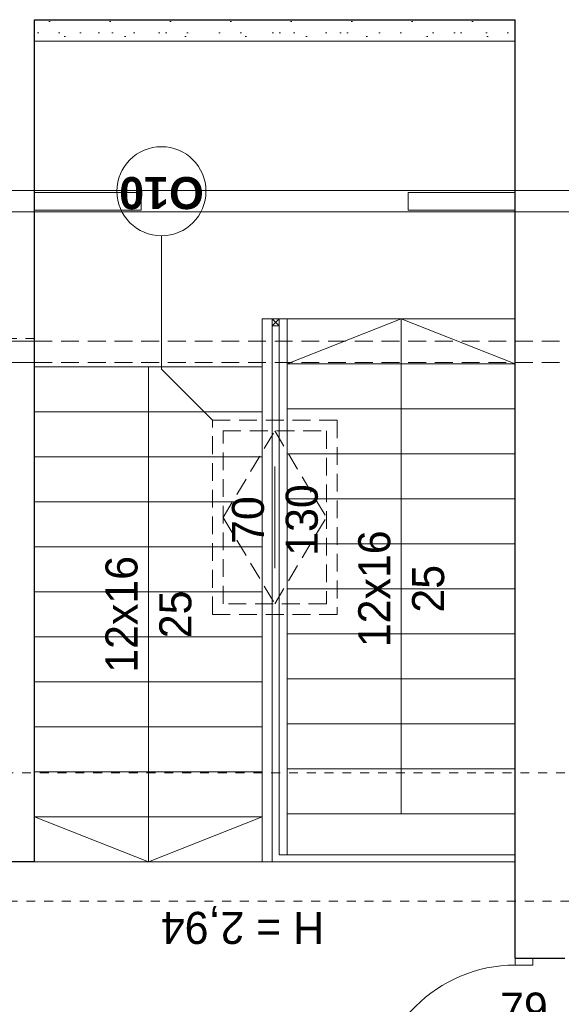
# Model space of a CAD drawing. Extents: x -251948 to -68259, y 37284 to 119967.
# Tile 34 of 41: x -96522 to -93479, y 55444 to 60974. Entities that reach past the tile are written whole.
import ezdxf

# ---------------------------------------------------------------- set-up
doc = ezdxf.new("R2010")
doc.units = 0
doc.header["$MEASUREMENT"] = 0
doc.linetypes.add('Hidden Line', pattern=[100, 50, -50])
doc.linetypes.add('Krawędzie ukryte', pattern=[150, 100, -50])
doc.layers.add('Arch ocieplenie', color=7, linetype='Continuous')
for name, color, linetype, lineweight in [('Arch ocieplenie_Nr_Pióra__21', 7, 'Continuous', 13), ('Arch opisy okien_Nr_Pióra__21', 7, 'Continuous', 13), ('INWENT BALUSTRADY_Nr_Pióra__21', 7, 'Continuous', 13), ('INWENT DACH_Nr_Pióra__21', 7, 'Continuous', 13), ('INWENT OPISY_Nr_Pióra__21', 7, 'Continuous', 13), ('INWENT. DRZWI_Nr_Pióra__21', 7, 'Continuous', 13), ('INWENT. OKNA_Nr_Pióra__21', 7, 'Continuous', 13), ('INWENT.ŚCIANY_Nr_Pióra__1', 7, 'Continuous', 25), ('Istniejące schody_Nr_Pióra__21', 7, 'Continuous', 13)]:
    doc.layers.add(name, color=color, linetype=linetype, lineweight=lineweight)
doc.layers.add('INWENT.ŚCIANY_Nr_Pióra__2', color=7, linetype='Continuous', lineweight=13, true_color=0x7f7f7f)
doc.layers.add('Inwentaryzacja Konst._Nr_Pióra__3', color=7, linetype='Continuous', lineweight=20, true_color=0xff6600)
doc.styles.add('GENERATED_STYLE_5', font='txt')
doc.styles.add('GENERATED_STYLE_6', font='arialbd.ttf')

# ---------------------------------------------------------------- blocks, each defined once
blk = doc.blocks.new('Ściana_187', base_point=(-96438.7, 60973.6))
at = {"layer": 'Arch ocieplenie_Nr_Pióra__21', "linetype": 'Continuous'}
h = blk.add_hatch(dxfattribs=at)
h.set_pattern_fill('STRUCTURAL_CONCRETE', color=256, style=0, pattern_type=2)
h.set_pattern_definition([(0, (0, 0), (0, 623.5383), [60, -300]), (0, (180, 311.8), (0, 623.5383), [60, -300]), (60, (0, 0), (-540, 311.769), [60, -300]), (60, (360, 0), (-540, 311.769), [60, -300]), (120, (60, 0), (540, 311.769), [60, -300]), (120, (420, 0), (540, 311.769), [60, -300]), (0, (0, 60), (0, 120), [0, -120, 0, -180]), (45, (60, 60), (-84.85282, 84.85282), [0, -90, 0, -150])])
h.paths.add_polyline_path([(-96438.7, 60853.6), (-93738.7, 60853.6), (-93738.7, 60973.6), (-96438.7, 60973.6)], flags=0)
for p, q in [((-93738.7, 60973.6), (-96438.7, 60973.6)), ((-96438.7, 60973.6), (-96438.7, 60853.6)), ((-93738.7, 60853.6), (-93738.7, 60973.6)), ((-96438.7, 60853.6), (-93738.7, 60853.6))]:
    blk.add_line(p, q, dxfattribs=at)

msp = doc.modelspace()

# ---------------------------------------------------------------- linework, layer by layer
at = {"layer": 'Arch opisy okien_Nr_Pióra__21', "linetype": 'Continuous'}
for p in [(-95725.42, 59760.21), (-95438.74, 58723.6)]:
    msp.add_line(p, (-95725.42, 59010.29), dxfattribs=at)
msp.add_circle((-95725.42, 60010.21), 250, dxfattribs=at)
at = {"layer": 'INWENT BALUSTRADY_Nr_Pióra__21', "linetype": 'Continuous'}
for p, q in [((-95063.74, 59293.6), (-95103.74, 59293.6)), ((-95103.74, 59293.6), (-95103.74, 59253.6)), ((-95103.74, 59253.6), (-95063.74, 59293.6)), ((-95103.74, 59293.6), (-95063.74, 59253.6)), ((-95063.74, 59253.6), (-95063.74, 59293.6)), ((-95103.74, 59253.6), (-95063.74, 59253.6)), ((-95103.74, 59253.6), (-95103.74, 56283.6)), ((-95063.74, 59253.6), (-95063.74, 56283.6)), ((-95103.74, 56283.6), (-95103.74, 56243.6)), ((-95103.74, 56243.6), (-93738.74, 56243.6)), ((-93738.74, 56283.6), (-95063.74, 56283.6))]:
    msp.add_line(p, q, dxfattribs=at)
at = {"layer": 'INWENT DACH_Nr_Pióra__21', "linetype": 'Hidden Line'}
for p, q in [((-93458.74, 56743.6), (-97183.74, 56743.6)), ((-123484.28, 56023.6), (-88108.74, 56023.6))]:
    msp.add_line(p, q, dxfattribs=at)
at = {"layer": 'INWENT OPISY_Nr_Pióra__21', "linetype": 'Continuous'}
msp.add_line((-95088.74, 57893.6), (-95088.74, 58463.6), dxfattribs=at)
at = {"layer": 'INWENT. DRZWI_Nr_Pióra__21', "linetype": 'Continuous'}
for p, q in [((-93738.74, 55663.6), (-93738.74, 55703.6)), ((-93638.74, 55663.6), (-93638.74, 55703.6)), ((-93638.74, 55663.6), (-93738.74, 55663.6))]:
    msp.add_line(p, q, dxfattribs=at)
msp.add_arc((-93738.74, 54873.6), 790, 90, 180, dxfattribs=at)
at = {"layer": 'INWENT. OKNA_Nr_Pióra__21', "linetype": 'Krawędzie ukryte'}
for p, q in [((-95438.74, 57633.6), (-95438.74, 58723.6)), ((-95438.74, 58723.6), (-94738.74, 58723.6)), ((-94738.74, 58723.6), (-94738.74, 57633.6)), ((-95378.74, 57693.6), (-95378.74, 58663.6)), ((-95378.74, 58663.6), (-94798.74, 58663.6)), ((-95378.74, 58178.6), (-95088.74, 58663.6)), ((-95088.74, 58663.6), (-94798.74, 58178.6)), ((-94798.74, 58663.6), (-94798.74, 57693.6)), ((-95378.74, 58178.6), (-95088.74, 57693.6)), ((-95088.74, 57693.6), (-94798.74, 58178.6)), ((-94798.74, 57693.6), (-95378.74, 57693.6)), ((-94738.74, 57633.6), (-95438.74, 57633.6))]:
    msp.add_line(p, q, dxfattribs=at)
at = {"layer": 'INWENT.ŚCIANY_Nr_Pióra__1', "linetype": 'Continuous'}
for p, q in [((-96438.74, 60973.6), (-93738.74, 60973.6)), ((-96438.74, 60403.6), (-96438.74, 60973.6)), ((-93738.74, 60403.6), (-93738.74, 60973.6)), ((-96438.74, 56243.6), (-96438.74, 60403.6)), ((-93738.74, 55703.6), (-93738.74, 60403.6)), ((-96438.74, 56243.6), (-97588.74, 56243.6)), ((-93738.74, 55703.6), (-93458.74, 55703.6))]:
    msp.add_line(p, q, dxfattribs=at)
at = {"layer": 'INWENT.ŚCIANY_Nr_Pióra__2', "linetype": 'Hidden Line'}
msp.add_line((-96438.74, 59183.6), (-96948.74, 59183.6), dxfattribs=at)
at = {"layer": 'Inwentaryzacja Konst._Nr_Pióra__3', "linetype": 'Continuous'}
for p, q in [((-97158.74, 59168.6), (-96438.74, 59168.6)), ((-97158.74, 59048.6), (-96438.74, 59048.6))]:
    msp.add_line(p, q, dxfattribs=at)
at = {"layer": 'Inwentaryzacja Konst._Nr_Pióra__3', "linetype": 'Krawędzie ukryte'}
for p, q in [((-96438.74, 59168.6), (-93458.74, 59168.6)), ((-96438.74, 59048.6), (-93458.74, 59048.6))]:
    msp.add_line(p, q, dxfattribs=at)
at = {"layer": 'Inwentaryzacja Konst._Nr_Pióra__3', "color": 2}
msp.add_lwpolyline([(-125884.06, 59893.6), (-87478.74, 59893.6), (-87478.74, 60013.6), (-125884.06, 60013.6)], close=True, dxfattribs=at)
at = {"layer": 'Inwentaryzacja Konst._Nr_Pióra__3', "color": 1}
for points in [[(-96438.74, 60003.6), (-95838.74, 60003.6), (-95838.74, 59903.6), (-96438.74, 59903.6)], [(-94338.74, 60003.6), (-93738.74, 60003.6), (-93738.74, 59903.6), (-94338.74, 59903.6)]]:
    msp.add_lwpolyline(points, close=True, dxfattribs=at)
at = {"layer": 'Istniejące schody_Nr_Pióra__21', "linetype": 'Continuous'}
for p, q in [((-95158.74, 59023.6), (-95158.74, 59293.6)), ((-95158.74, 59293.6), (-95018.74, 59293.6)), ((-93738.74, 59293.6), (-95018.74, 59293.6)), ((-94378.74, 59293.6), (-95018.74, 59040.88)), ((-95018.74, 59293.6), (-95018.74, 56513.6)), ((-94378.74, 59293.6), (-93738.74, 59040.88)), ((-94378.74, 56513.6), (-94378.74, 59293.6)), ((-95158.74, 59023.6), (-96438.74, 59023.6)), ((-95798.74, 59023.6), (-95798.74, 56243.6)), ((-95158.74, 56243.6), (-95158.74, 59023.6)), ((-93738.74, 59040.88), (-95018.74, 59040.88)), ((-93738.74, 58788.15), (-95018.74, 58788.15)), ((-95158.74, 58770.88), (-96438.74, 58770.88)), ((-95158.74, 58518.15), (-96438.74, 58518.15)), ((-93738.74, 58535.42), (-95018.74, 58535.42)), ((-95158.74, 58265.42), (-96438.74, 58265.42)), ((-93738.74, 58282.69), (-95018.74, 58282.69)), ((-95158.74, 58012.69), (-96438.74, 58012.69)), ((-93738.74, 58029.97), (-95018.74, 58029.97)), ((-95158.74, 57759.97), (-96438.74, 57759.97)), ((-93738.74, 57777.24), (-95018.74, 57777.24)), ((-93738.74, 57524.51), (-95018.74, 57524.51)), ((-95158.74, 57507.24), (-96438.74, 57507.24)), ((-95158.74, 57254.51), (-96438.74, 57254.51)), ((-93738.74, 57271.78), (-95018.74, 57271.78)), ((-93738.74, 57019.06), (-95018.74, 57019.06)), ((-95158.74, 57001.78), (-96438.74, 57001.78)), ((-95158.74, 56749.06), (-96438.74, 56749.06)), ((-93738.74, 56766.33), (-95018.74, 56766.33)), ((-95158.74, 56496.33), (-96438.74, 56496.33)), ((-95798.74, 56243.6), (-96438.74, 56496.33)), ((-95798.74, 56243.6), (-95158.74, 56496.33)), ((-93738.74, 56513.6), (-95018.74, 56513.6)), ((-95018.74, 56513.6), (-95018.74, 56283.6)), ((-95158.74, 56243.6), (-96438.74, 56243.6)), ((-93738.74, 56243.6), (-95158.74, 56243.6))]:
    msp.add_line(p, q, dxfattribs=at)

# ---------------------------------------------------------------- block references
at = {"layer": 'Arch ocieplenie'}
msp.add_blockref('Ściana_187', (-96438.74, 60973.6), dxfattribs=at)

# ---------------------------------------------------------------- texts
at = {"layer": 'Arch opisy okien_Nr_Pióra__21', "linetype": 'Continuous', "insert": (-95725.42, 59909.93), "char_height": 180, "attachment_point": 2, "rotation": 180, "style": 'GENERATED_STYLE_6'}
msp.add_mtext('{O10}', dxfattribs=at)
at = {"layer": 'INWENT OPISY_Nr_Pióra__21', "linetype": 'Continuous', "char_height": 180, "width": 1346.3341, "attachment_point": 2, "rotation": 90, "style": 'GENERATED_STYLE_5'}
for s, insert, line_spacing_factor in [('{70\\P130}', (-95329.56, 58163.6), 1.007146), ('{12x16\\P25}', (-94619.94, 57777.24), 1.008452), ('{12x16\\P25}', (-96039.94, 57633.6), 1.008452)]:
    msp.add_mtext(s, dxfattribs=dict(at, insert=insert, line_spacing_factor=line_spacing_factor))
at = {"layer": 'INWENT OPISY_Nr_Pióra__21', "linetype": 'Continuous', "insert": (-95269.99, 55782.78), "char_height": 180, "attachment_point": 2, "rotation": 180, "style": 'GENERATED_STYLE_5'}
msp.add_mtext('{H = 2,94}', dxfattribs=at)
at = {"layer": 'INWENT OPISY_Nr_Pióra__21', "linetype": 'Continuous', "insert": (-93688.74, 55509.42), "char_height": 180, "width": 1346.3341, "attachment_point": 2, "line_spacing_factor": 1.007146, "style": 'GENERATED_STYLE_5'}
msp.add_mtext('{79\\P200}', dxfattribs=at)

doc.saveas('drawing.dxf')
